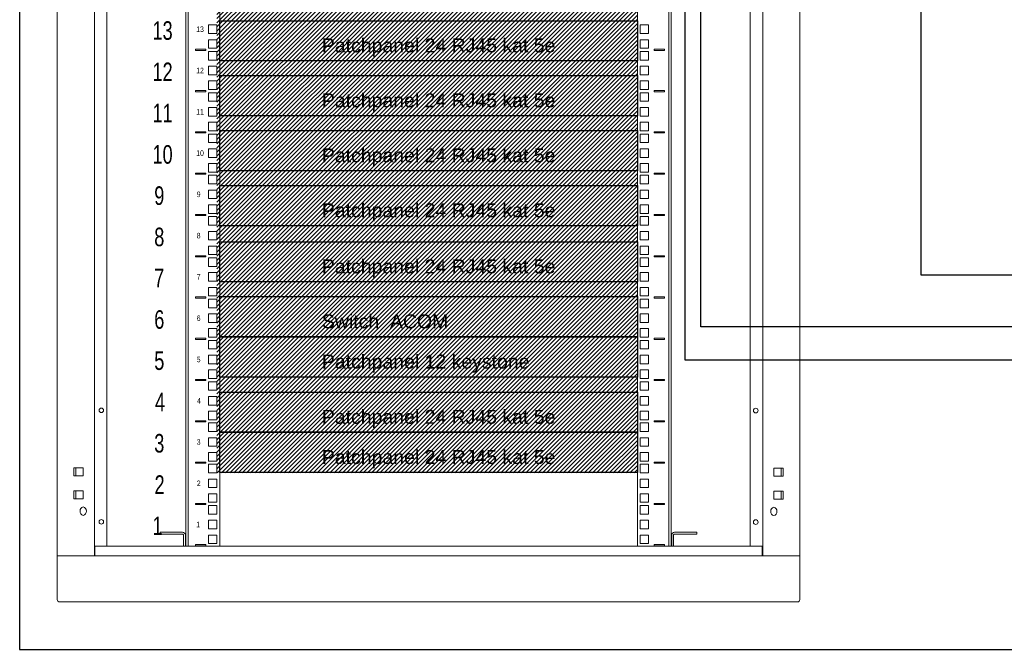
# Model space of a CAD drawing. Header units: millimetres. Extents: x -1087 to 3984, y -274 to 1871.
# Tile 1 of 16: x -1087 to -27, y -274 to 404. Entities that reach past the tile are written whole.
import ezdxf
from ezdxf.enums import TextEntityAlignment as Align

# ---------------------------------------------------------------- set-up
doc = ezdxf.new("R2010")
doc.units = ezdxf.units.MM
for name, color, linetype, lineweight in [('2DE_OBJ_BKT-pp', 93, 'Continuous', 5), ('2DE_OBJ_TXT', 53, 'Continuous', 5), ('2DE_TXT', 7, 'Continuous', 9), ('CP_DETAL', 33, 'Continuous', 9)]:
    doc.layers.add(name, color=color, linetype=linetype, lineweight=lineweight)
doc.layers.add('_IE_Punkt_GPD_PPD', color=5, linetype='Continuous')
doc.layers.add('_IE_Radiowęzeł okablowanie', color=190, linetype='Continuous')
doc.styles.add('CP_ATTR', font='ARIAL.TTF')
doc.styles.get("Standard").update_dxf_attribs({"font": 'ARIAL.TTF'})

# ---------------------------------------------------------------- blocks, each defined once
blk = doc.blocks.new('2d_bkt_switchward_1_04_5py1std')
for points in [[(0, 1940.5), (0, 49.5), (40, 49.5), (40, 1940.5), (0, 1940.5)], [(760, 1940.5), (760, 49.5), (800, 49.5), (800, 1940.5), (760, 1940.5)], [(53.5, 1930), (53.5, 60)], [(138.5, 60), (138.5, 1930), (138.5, 1930)], [(141, 60), (141, 1930), (141, 1930)], [(659, 60), (659, 1930), (659, 1930)], [(661.5, 60), (661.5, 1930), (661.5, 1930)], [(746.5, 1930), (746.5, 60)], [(20, 144.2), (28, 144.2), (28, 135.8), (20, 135.8), (20, 144.2), (18, 144.2), (18, 135.8), (20, 135.8)], [(780, 144), (772, 144), (772, 135.5), (780, 135.5), (780, 144), (782, 144), (782, 135.5), (780, 135.5)], [(20, 119.5), (28, 119.5), (28, 111), (20, 111), (20, 119.5), (18, 119.5), (18, 111), (20, 111)], [(780, 119.2), (772, 119.2), (772, 110.8), (780, 110.8), (780, 119.2), (782, 119.2), (782, 110.8), (780, 110.8)], [(40.5, 60), (40.5, 49.5), (759.5, 49.5), (759.5, 49.7), (759.5, 60), (40.5, 60)]]:
    blk.add_lwpolyline(points)
for points in [[(28, 102.3, 0.372283), (24.6, 97.8, 0.35272), (28, 93.2, 0.357188), (31.4, 97.8, 0.354082), (28, 102.3, -23.748594)], [(772, 102, -0.372283), (775.4, 97.5, -0.35272), (772, 92.9, -0.357188), (768.6, 97.5, -0.354082), (772, 102, 23.748594)], [(111, 75), (111, 73), (135, 73, -0.414214), (136, 72), (136, 60), (138, 60), (138, 72, 0.414214), (135, 75), (111, 75)], [(689, 75), (689, 73), (665, 73, 0.414214), (664, 72), (664, 60), (662, 60), (662, 72, -0.414214), (665, 75), (689, 75)], [(40, 49.5), (0, 49.5), (0, 2.5, 0.414214), (2.5, 0), (797.5, 0, 0.414214), (800, 2.5), (800, 49.5), (40, 49.5)]]:
    blk.add_lwpolyline(points, format="xyb")
for centre in [(47.5, 206.3), (752.5, 206), (47.5, 86.2), (752.5, 85.9)]:
    blk.add_circle(centre, 2.5)
at = {"layer": 'CP_DETAL'}
for points in [[(175, 60), (175, 1930), (175, 1930)], [(625, 60), (625, 1930), (625, 1930)], [(162.9, 612.1), (172.1, 612.1), (172.1, 621.3), (162.9, 621.3), (162.9, 612.1)], [(627.9, 612.1), (637.1, 612.1), (637.1, 621.3), (627.9, 621.3), (627.9, 612.1)], [(162.9, 596.2), (172.1, 596.2), (172.1, 605.4), (162.9, 605.4), (162.9, 596.2)], [(627.9, 596.2), (637.1, 596.2), (637.1, 605.4), (627.9, 605.4), (627.9, 596.2)], [(149, 595.1), (160, 595.1), (160, 593.9), (149, 593.9), (149, 595.1)], [(643.1, 595.1), (654.1, 595.1), (654.1, 593.9), (643.1, 593.9), (643.1, 595.1)], [(162.9, 583.5), (172.1, 583.5), (172.1, 592.7), (162.9, 592.7), (162.9, 583.5)], [(627.9, 583.5), (637.1, 583.5), (637.1, 592.7), (627.9, 592.7), (627.9, 583.5)], [(162.9, 567.6), (172.1, 567.6), (172.1, 576.8), (162.9, 576.8), (162.9, 567.6)], [(627.9, 567.6), (637.1, 567.6), (637.1, 576.8), (627.9, 576.8), (627.9, 567.6)], [(162.9, 551.8), (172.1, 551.8), (172.1, 561), (162.9, 561), (162.9, 551.8)], [(627.9, 551.8), (637.1, 551.8), (637.1, 561), (627.9, 561), (627.9, 551.8)], [(149, 550.6), (160, 550.6), (160, 549.4), (149, 549.4), (149, 550.6)], [(162.9, 539.1), (172.1, 539.1), (172.1, 548.3), (162.9, 548.3), (162.9, 539.1)], [(627.9, 539.1), (637.1, 539.1), (637.1, 548.3), (627.9, 548.3), (627.9, 539.1)], [(643.1, 550.6), (654.1, 550.6), (654.1, 549.4), (643.1, 549.4), (643.1, 550.6)], [(162.9, 523.2), (172.1, 523.2), (172.1, 532.4), (162.9, 532.4), (162.9, 523.2)], [(627.9, 523.2), (637.1, 523.2), (637.1, 532.4), (627.9, 532.4), (627.9, 523.2)], [(162.9, 507.3), (172.1, 507.3), (172.1, 516.5), (162.9, 516.5), (162.9, 507.3)], [(627.9, 507.3), (637.1, 507.3), (637.1, 516.5), (627.9, 516.5), (627.9, 507.3)], [(149, 506.2), (160, 506.2), (160, 505), (149, 505), (149, 506.2)], [(162.9, 494.6), (172.1, 494.6), (172.1, 503.8), (162.9, 503.8), (162.9, 494.6)], [(627.9, 494.6), (637.1, 494.6), (637.1, 503.8), (627.9, 503.8), (627.9, 494.6)], [(643.1, 506.2), (654.1, 506.2), (654.1, 505), (643.1, 505), (643.1, 506.2)], [(162.9, 478.7), (172.1, 478.7), (172.1, 487.9), (162.9, 487.9), (162.9, 478.7)], [(627.9, 478.7), (637.1, 478.7), (637.1, 487.9), (627.9, 487.9), (627.9, 478.7)], [(162.9, 462.9), (172.1, 462.9), (172.1, 472), (162.9, 472), (162.9, 462.9)], [(627.9, 462.9), (637.1, 462.9), (637.1, 472), (627.9, 472), (627.9, 462.9)], [(149, 461.7), (160, 461.7), (160, 460.5), (149, 460.5), (149, 461.7)], [(162.9, 450.2), (172.1, 450.2), (172.1, 459.4), (162.9, 459.4), (162.9, 450.2)], [(627.9, 450.2), (637.1, 450.2), (637.1, 459.4), (627.9, 459.4), (627.9, 450.2)], [(643.1, 461.7), (654.1, 461.7), (654.1, 460.5), (643.1, 460.5), (643.1, 461.7)], [(162.9, 434.3), (172.1, 434.3), (172.1, 443.5), (162.9, 443.5), (162.9, 434.3)], [(627.9, 434.3), (637.1, 434.3), (637.1, 443.5), (627.9, 443.5), (627.9, 434.3)], [(162.9, 418.4), (172.1, 418.4), (172.1, 427.6), (162.9, 427.6), (162.9, 418.4)], [(627.9, 418.4), (637.1, 418.4), (637.1, 427.6), (627.9, 427.6), (627.9, 418.4)], [(149, 417.3), (160, 417.3), (160, 416.1), (149, 416.1), (149, 417.3)], [(162.9, 405.7), (172.1, 405.7), (172.1, 414.9), (162.9, 414.9), (162.9, 405.7)], [(627.9, 405.7), (637.1, 405.7), (637.1, 414.9), (627.9, 414.9), (627.9, 405.7)], [(643.1, 417.3), (654.1, 417.3), (654.1, 416.1), (643.1, 416.1), (643.1, 417.3)], [(162.9, 389.8), (172.1, 389.8), (172.1, 399), (162.9, 399), (162.9, 389.8)], [(627.9, 389.8), (637.1, 389.8), (637.1, 399), (627.9, 399), (627.9, 389.8)], [(162.9, 374), (172.1, 374), (172.1, 383.2), (162.9, 383.2), (162.9, 374)], [(627.9, 374), (637.1, 374), (637.1, 383.2), (627.9, 383.2), (627.9, 374)], [(149, 372.8), (160, 372.8), (160, 371.6), (149, 371.6), (149, 372.8)], [(643.1, 372.8), (654.1, 372.8), (654.1, 371.6), (643.1, 371.6), (643.1, 372.8)], [(162.9, 361.3), (172.1, 361.3), (172.1, 370.5), (162.9, 370.5), (162.9, 361.3)], [(627.9, 361.3), (637.1, 361.3), (637.1, 370.5), (627.9, 370.5), (627.9, 361.3)], [(162.9, 345.4), (172.1, 345.4), (172.1, 354.6), (162.9, 354.6), (162.9, 345.4)], [(627.9, 345.4), (637.1, 345.4), (637.1, 354.6), (627.9, 354.6), (627.9, 345.4)], [(162.9, 329.5), (172.1, 329.5), (172.1, 338.7), (162.9, 338.7), (162.9, 329.5)], [(627.9, 329.5), (637.1, 329.5), (637.1, 338.7), (627.9, 338.7), (627.9, 329.5)], [(149, 328.4), (160, 328.4), (160, 327.2), (149, 327.2), (149, 328.4)], [(162.9, 316.8), (172.1, 316.8), (172.1, 326), (162.9, 326), (162.9, 316.8)], [(627.9, 316.8), (637.1, 316.8), (637.1, 326), (627.9, 326), (627.9, 316.8)], [(643.1, 328.4), (654.1, 328.4), (654.1, 327.2), (643.1, 327.2), (643.1, 328.4)], [(162.9, 300.9), (172.1, 300.9), (172.1, 310.1), (162.9, 310.1), (162.9, 300.9)], [(627.9, 300.9), (637.1, 300.9), (637.1, 310.1), (627.9, 310.1), (627.9, 300.9)], [(162.9, 285.1), (172.1, 285.1), (172.1, 294.3), (162.9, 294.3), (162.9, 285.1)], [(627.9, 285.1), (637.1, 285.1), (637.1, 294.3), (627.9, 294.3), (627.9, 285.1)], [(149, 283.9), (160, 283.9), (160, 282.7), (149, 282.7), (149, 283.9)], [(162.9, 272.4), (172.1, 272.4), (172.1, 281.6), (162.9, 281.6), (162.9, 272.4)], [(627.9, 272.4), (637.1, 272.4), (637.1, 281.6), (627.9, 281.6), (627.9, 272.4)], [(643.1, 283.9), (654.1, 283.9), (654.1, 282.7), (643.1, 282.7), (643.1, 283.9)], [(162.9, 256.5), (172.1, 256.5), (172.1, 265.7), (162.9, 265.7), (162.9, 256.5)], [(627.9, 256.5), (637.1, 256.5), (637.1, 265.7), (627.9, 265.7), (627.9, 256.5)], [(162.9, 240.6), (172.1, 240.6), (172.1, 249.8), (162.9, 249.8), (162.9, 240.6)], [(627.9, 240.6), (637.1, 240.6), (637.1, 249.8), (627.9, 249.8), (627.9, 240.6)], [(149, 239.5), (160, 239.5), (160, 238.3), (149, 238.3), (149, 239.5)], [(162.9, 227.9), (172.1, 227.9), (172.1, 237.1), (162.9, 237.1), (162.9, 227.9)], [(627.9, 227.9), (637.1, 227.9), (637.1, 237.1), (627.9, 237.1), (627.9, 227.9)], [(643.1, 239.5), (654.1, 239.5), (654.1, 238.3), (643.1, 238.3), (643.1, 239.5)], [(162.9, 212), (172.1, 212), (172.1, 221.2), (162.9, 221.2), (162.9, 212)], [(627.9, 212), (637.1, 212), (637.1, 221.2), (627.9, 221.2), (627.9, 212)], [(162.9, 196.2), (172.1, 196.2), (172.1, 205.4), (162.9, 205.4), (162.9, 196.2)], [(627.9, 196.2), (637.1, 196.2), (637.1, 205.4), (627.9, 205.4), (627.9, 196.2)], [(149, 195), (160, 195), (160, 193.8), (149, 193.8), (149, 195)], [(162.9, 183.5), (172.1, 183.5), (172.1, 192.7), (162.9, 192.7), (162.9, 183.5)], [(627.9, 183.5), (637.1, 183.5), (637.1, 192.7), (627.9, 192.7), (627.9, 183.5)], [(643.1, 195), (654.1, 195), (654.1, 193.8), (643.1, 193.8), (643.1, 195)], [(162.9, 167.6), (172.1, 167.6), (172.1, 176.8), (162.9, 176.8), (162.9, 167.6)], [(627.9, 167.6), (637.1, 167.6), (637.1, 176.8), (627.9, 176.8), (627.9, 167.6)], [(162.9, 151.7), (172.1, 151.7), (172.1, 160.9), (162.9, 160.9), (162.9, 151.7)], [(627.9, 151.7), (637.1, 151.7), (637.1, 160.9), (627.9, 160.9), (627.9, 151.7)], [(149, 150.6), (160, 150.6), (160, 149.4), (149, 149.4), (149, 150.6)], [(643.1, 150.6), (654.1, 150.6), (654.1, 149.4), (643.1, 149.4), (643.1, 150.6)], [(162.9, 139), (172.1, 139), (172.1, 148.2), (162.9, 148.2), (162.9, 139)], [(627.9, 139), (637.1, 139), (637.1, 148.2), (627.9, 148.2), (627.9, 139)], [(162.9, 123.1), (172.1, 123.1), (172.1, 132.3), (162.9, 132.3), (162.9, 123.1)], [(627.9, 123.1), (637.1, 123.1), (637.1, 132.3), (627.9, 132.3), (627.9, 123.1)], [(149, 106.1), (160, 106.1), (160, 104.9), (149, 104.9), (149, 106.1)], [(162.9, 107.3), (172.1, 107.3), (172.1, 116.4), (162.9, 116.4), (162.9, 107.3)], [(627.9, 107.3), (637.1, 107.3), (637.1, 116.4), (627.9, 116.4), (627.9, 107.3)], [(643.1, 106.1), (654.1, 106.1), (654.1, 104.9), (643.1, 104.9), (643.1, 106.1)], [(162.9, 94.6), (172.1, 94.6), (172.1, 103.8), (162.9, 103.8), (162.9, 94.6)], [(627.9, 94.6), (637.1, 94.6), (637.1, 103.8), (627.9, 103.8), (627.9, 94.6)], [(162.9, 78.7), (172.1, 78.7), (172.1, 87.9), (162.9, 87.9), (162.9, 78.7)], [(627.9, 78.7), (637.1, 78.7), (637.1, 87.9), (627.9, 87.9), (627.9, 78.7)], [(162.9, 62.8), (172.1, 62.8), (172.1, 72), (162.9, 72), (162.9, 62.8)], [(627.9, 62.8), (637.1, 62.8), (637.1, 72), (627.9, 72), (627.9, 62.8)], [(149, 61.7), (160, 61.7), (160, 60.5), (149, 60.5), (149, 61.7)], [(643.1, 61.7), (654.1, 61.7), (654.1, 60.5), (643.1, 60.5), (643.1, 61.7)]]:
    blk.add_lwpolyline(points, dxfattribs=at)
at = {"style": 'CP_ATTR', "flags": 9}
for tag in ['ARTICLE', 'PRODUCT-TYPE', 'PRODUCER', 'CHARACTER', 'OTHER']:
    blk.add_attdef(tag, text='', height=0.00005, dxfattribs=at).set_placement((167.4, 67.7), align=Align.MIDDLE_LEFT)
at = {"layer": '2DE_OBJ_TXT', "width": 0.7}
for s, p in [('13', (102.6, 605.3)), ('12', (102.6, 560.8)), ('11', (102.6, 516.4)), ('10', (102.6, 471.9)), ('9', (104.5, 427.5)), ('8', (104.5, 383)), ('7', (104.3, 338.7)), ('6', (104.5, 294.1)), ('5', (104.5, 249.8)), ('4', (105.3, 205.3)), ('3', (104.5, 160.8)), ('2', (104.8, 116.3)), ('1', (102.6, 71.9))]:
    blk.add_text(s, height=20, dxfattribs=at).set_placement(p)
at = {"layer": '2DE_TXT', "width": 0.7}
for s, p in [('13', (149.8, 613.7)), ('12', (149.8, 569.2)), ('11', (149.8, 524.8)), ('10', (149.8, 480.3)), ('9', (150.3, 435.9)), ('8', (150.3, 391.4)), ('7', (150.3, 347)), ('6', (150.3, 302.5)), ('5', (150.3, 258.1)), ('4', (150.6, 213.6)), ('3', (150.3, 169.2)), ('2', (150.4, 124.7)), ('1', (149.8, 80.3))]:
    blk.add_text(s, height=6, dxfattribs=at).set_placement(p)
at = {"layer": '2DE_TXT', "style": 'CP_ATTR', "width": 0.8}
for tag, p in [('NAME', (7.2, 2020.5)), ('ORDER-NO', (7.2, 2002.9))]:
    blk.add_attdef(tag, text='', height=10, dxfattribs=at).set_placement(p, align=Align.MIDDLE_LEFT)

msp = doc.modelspace()

# ---------------------------------------------------------------- hatches: boundary and pattern name
at = {"transparency": 33554687}
h = msp.add_hatch(dxfattribs=at)
h.set_pattern_fill('ANSI31', color=256)
h.paths.add_polyline_path([(-874.8, -84.2), (-421.9, -84.2), (-421.9, 933.2), (-874.8, 933.2)])
h.paths.add_polyline_path([(-871.9, 1260), (-421.9, 1260), (-421.9, 1706.8), (-871.9, 1706.8)])

# ---------------------------------------------------------------- linework, layer by layer
msp.add_lwpolyline([(2460.5, 128.5), (0, 128.5), (-116, 128.5), (-116, 1871.1), (-1087.4, 1871.1), (-1087.4, -274.3), (2460.5, -274.3), (2460.5, 128.5)])
for points in [[(-871.9, 402.7), (-421.9, 402.7), (-421.9, 359.4), (-871.9, 359.4)], [(-871.9, 343.6), (-421.9, 343.6), (-421.9, 300.3), (-871.9, 300.3)], [(-871.9, 284.4), (-421.9, 284.4), (-421.9, 241.1), (-871.9, 241.1)], [(-871.9, 225.2), (-421.9, 225.2), (-421.9, 181.9), (-871.9, 181.9)], [(-871.9, 164.7), (-421.9, 164.7), (-421.9, 121.4), (-871.9, 121.4)], [(-871.9, 105.6), (-421.9, 105.6), (-421.9, 62.2), (-871.9, 62.2)], [(-871.9, 62.2), (-421.9, 62.2), (-421.9, 18.9), (-871.9, 18.9)], [(-871.9, 2.8), (-421.9, 2.8), (-421.9, -40.5), (-871.9, -40.5)], [(-871.9, -40.5), (-421.9, -40.5), (-421.9, -83.8), (-871.9, -83.8)]]:
    msp.add_lwpolyline(points, close=True)
at = {"layer": '_IE_Punkt_GPD_PPD'}
msp.add_lwpolyline([(294.9, 757), (294.9, 73), (-353.6, 73), (-353.6, 974.8), (-700, 974.8), (-700, 1031.3)], dxfattribs=at)
at = {"layer": '_IE_Radiowęzeł okablowanie'}
msp.add_lwpolyline([(323.6, 449.3), (324.3, 37), (-370.3, 37), (-370.3, 1168.5), (-421.9, 1168.5)], dxfattribs=at)

# ---------------------------------------------------------------- block references
at = {"layer": '2DE_OBJ_BKT-pp'}
msp.add_blockref('2d_bkt_switchward_1_04_5py1std', (-1046.9, -223.2), dxfattribs=at)

# ---------------------------------------------------------------- texts
at = {"char_height": 15, "width": 250.226, "attachment_point": 1}
for s, insert in [('Patchpanel 24 RJ45 kat 5e', (-761.8, 383.6)), ('Patchpanel 24 RJ45 kat 5e', (-761.8, 324.4)), ('Patchpanel 24 RJ45 kat 5e', (-761.8, 265.2)), ('Patchpanel 24 RJ45 kat 5e', (-761.8, 206)), ('Patchpanel 24 RJ45 kat 5e', (-761.8, 145.6)), ('Switch  ACOM', (-761.8, 86.4)), ('Patchpanel 12 keystone', (-761.8, 43.1)), ('Patchpanel 24 RJ45 kat 5e', (-761.8, -16.4)), ('Patchpanel 24 RJ45 kat 5e', (-761.8, -59.7))]:
    msp.add_mtext(s, dxfattribs=dict(at, insert=insert))

doc.saveas('drawing.dxf')
